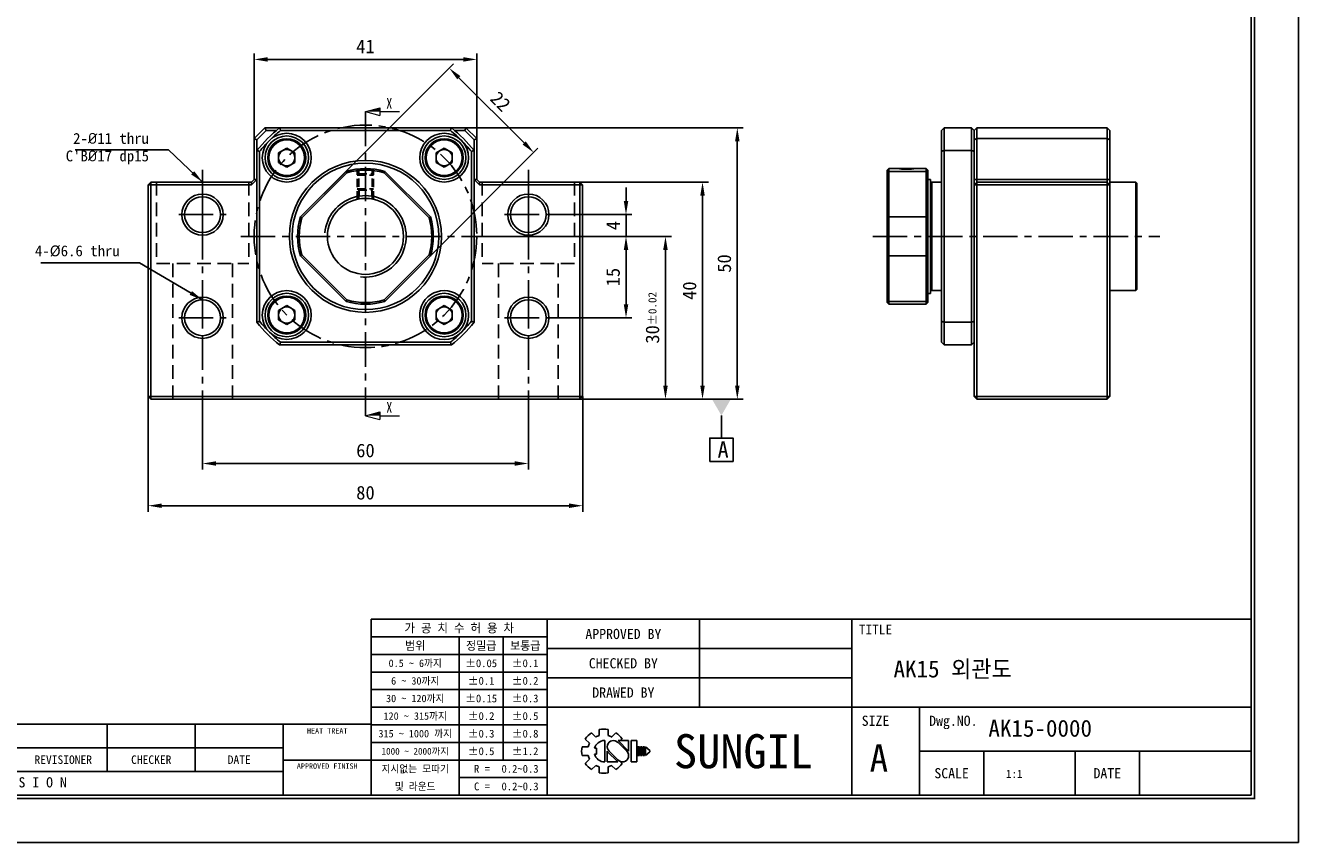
# Model space of a CAD drawing. Header units: millimetres. Extents: x 0 to 370, y 0 to 262.
# Tile 2 of 4: x 136 to 370, y 0 to 151. Entities that reach past the tile are written whole.
import ezdxf
from ezdxf.enums import TextEntityAlignment as Align

# ---------------------------------------------------------------- set-up
doc = ezdxf.new("R2010")
doc.units = ezdxf.units.MM
doc.linetypes.add('CENTER', pattern=[50.8, 31.75, -6.35, 6.35, -6.35])
doc.linetypes.add('DASHED', pattern=[0.75, 0.5, -0.25])
doc.layers.get('0').update_dxf_attribs({"linetype": 'CONTINUOUS'})
doc.layers.get('DEFPOINTS').update_dxf_attribs({"linetype": 'CONTINUOUS'})
for name, color, linetype in [('center', 1, 'CENTER'), ('hidden', 2, 'DASHED'), ('L1', 7, 'CONTINUOUS'), ('OUTLINE', 7, 'CONTINUOUS')]:
    doc.layers.add(name, color=color, linetype=linetype)
doc.dimstyles.get("Standard").update_dxf_attribs({"dimtxt": 2.5, "dimasz": 2.5, "dimexe": 1.1, "dimexo": 0, "dimgap": 1.1, "dimtad": 1, "dimdec": 3, "dimzin": 11, "dimdsep": 46, "dimtxsty": 'Standard', "dimcen": 0, "dimclrd": 5, "dimclre": 5, "dimclrt": 3, "dimadec": 0, "dimazin": 0, "dimtfac": 0.6, "dimtdec": 3, "dimtmove": 0, "dimatfit": 3, "dimfxl": 0, "dimtolj": 1, "dimtzin": 11, "dimarcsym": 0})

# ---------------------------------------------------------------- blocks, each defined once
blk = doc.blocks.new('표제란')
at = {"layer": 'L1', "color": 0}
for p, q in [((297, 0), (297, 210)), ((0, 0), (297, 0))]:
    blk.add_line(p, q, dxfattribs=at)
at = {"layer": 'L1'}
for p, q in [((290, 33), (160, 33)), ((160, 33), (160, 7)), ((186, 33), (186, 7)), ((208.5, 33), (208.5, 20)), ((231, 33), (231, 7)), ((186, 30.4), (160, 30.4)), ((173, 30.4), (173, 7)), ((179.5, 30.4), (179.5, 12.2)), ((231, 28.67), (186, 28.67)), ((186, 27.8), (160, 27.8)), ((186, 25.2), (160, 25.2)), ((186, 22.6), (160, 22.6)), ((231, 24.33), (186, 24.33)), ((186, 20), (160, 20)), ((290, 20), (186, 20)), ((241, 20), (241, 7)), ((160, 17.5), (62, 17.5)), ((121, 17.5), (121, 10.5)), ((134, 17.5), (134, 10.5)), ((147, 17.5), (147, 7)), ((186, 17.4), (160, 17.4)), ((191.63, 15.3), (192.25, 14.68)), ((192.55, 16.22), (193.17, 15.6)), ((193.7, 16.69), (193.7, 15.81)), ((194.5, 15.08), (194.5, 11.92)), ((195, 16.69), (195, 15.81)), ((195.52, 15.6), (196.14, 16.22)), ((198.02, 13.53), (196.47, 15.08)), ((196.47, 15.08), (198.02, 15.08)), ((196.84, 15.08), (197.06, 15.3)), ((198.02, 15.08), (198.02, 13.5)), ((198.39, 15.08), (198.39, 11.92)), ((198.39, 15.08), (199.26, 15.08)), ((199.26, 15.08), (199.26, 11.92)), ((147, 14), (62, 14)), ((186, 14.8), (160, 14.8)), ((191.15, 14.15), (192.03, 14.15)), ((191.15, 14.15), (192.03, 14.15)), ((192.98, 13.93), (193.28, 13.93)), ((193.28, 13.93), (193.28, 13.07)), ((194.86, 13.5), (194.86, 11.92)), ((194.86, 13.47), (196.42, 11.92)), ((195.14, 13.5), (196.47, 12.17)), ((197.74, 13.5), (196.41, 14.83)), ((199.41, 14.15), (199.41, 12.85)), ((199.41, 14.15), (199.62, 14.15)), ((199.62, 14.15), (199.62, 12.85)), ((199.78, 14.15), (199.78, 12.85)), ((199.78, 14.15), (199.99, 14.15)), ((199.99, 14.15), (199.99, 12.85)), ((200.14, 14.15), (200.14, 12.85)), ((200.14, 14.15), (200.36, 14.15)), ((200.36, 14.15), (200.36, 12.85)), ((200.51, 14.15), (200.51, 12.85)), ((200.51, 14.15), (201.16, 13.61)), ((201.16, 13.39), (200.51, 12.85)), ((201.16, 13.61), (201.16, 13.5)), ((201.16, 13.61), (201.16, 13.39)), ((201.16, 13.5), (201.16, 13.39)), ((290, 13.5), (241, 13.5)), ((250.5, 13.5), (250.5, 7)), ((264, 13.5), (264, 7)), ((273.5, 13.5), (273.5, 7)), ((147, 12.2), (160, 12.2)), ((186, 12.2), (160, 12.2)), ((191.15, 12.85), (192.03, 12.85)), ((191.63, 11.7), (192.25, 12.32)), ((192.55, 10.78), (193.17, 11.4)), ((192.98, 13.07), (193.28, 13.07)), ((194.86, 11.92), (196.42, 11.92)), ((195.52, 11.4), (196.14, 10.78)), ((196.79, 11.98), (197.06, 11.7)), ((198.39, 11.92), (199.26, 11.92)), ((199.41, 12.85), (199.62, 12.85)), ((199.78, 12.85), (199.99, 12.85)), ((200.14, 12.85), (200.36, 12.85)), ((147, 10.5), (62, 10.5)), ((186, 9.6), (173, 9.6)), ((193.7, 11.19), (193.7, 10.31)), ((195, 11.19), (195, 10.31))]:
    blk.add_line(p, q, dxfattribs=at)
at = {"layer": 'L1', "const_width": 0.25}
blk.add_lwpolyline([(290.5, 6.5), (290.5, 203.5), (10, 203.5), (10, 6.5)], close=True, dxfattribs=at)
at = {"layer": 'L1'}
blk.add_lwpolyline([(290, 7), (290, 203), (10.5, 203), (10.5, 7)], close=True, dxfattribs=at)
for centre, radius, start, end in [((194.35, 13.5), 3.26, 123.4943, 146.5057), ((194.5, 13.5), 1.58, 90, 164.0671), ((194.35, 13.5), 2.4, 105.6872, 119.3128), ((194.35, 13.5), 3.26, 78.4943, 101.5057), ((195.78, 14.16), 0.919, 43.2202, 225.8282), ((194.35, 13.5), 2.4, 60.6872, 74.3128), ((194.35, 13.5), 3.26, 33.4943, 56.5057), ((194.35, 13.5), 3.26, 168.4943, 191.5057), ((194.35, 13.5), 2.4, 150.6872, 164.3128), ((197.1, 12.84), 0.919, 223.2202, 45.8282), ((194.35, 13.5), 3.26, 213.4943, 236.5057), ((194.35, 13.5), 2.4, 195.6872, 209.3128), ((194.5, 13.5), 1.58, 195.9329, 270), ((194.35, 13.5), 2.4, 240.6872, 254.3128), ((194.35, 13.5), 2.4, 285.6872, 299.3128), ((194.35, 13.5), 3.26, 303.4943, 326.5057), ((194.35, 13.5), 3.26, 258.4943, 281.5057)]:
    blk.add_arc(centre, radius, start, end, dxfattribs=at)
for p in [(208.5, 28.67), (208.5, 24.33)]:
    blk.add_point(p, dxfattribs=at)
for s, height, p in [('가 공 치 수 허 용 차', 1.3, (173, 31.7)), ('TITLE', 1.444, (234.5, 31.5)), ('APPROVED BY', 1.5, (197.25, 30.83)), ('범위', 1.25, (166.5, 29.1)), ('정밀급', 1.25, (176.25, 29.1)), ('보통급', 1.25, (182.75, 29.1)), ('0.5 ~ 6까지', 1.1, (166.5, 26.5)), ('%%P0.05', 1.15, (176.25, 26.5)), ('%%P0.1', 1.15, (182.75, 26.5)), ('CHECKED BY', 1.5, (197.25, 26.5)), ('6 ~ 30까지', 1.1, (166.5, 23.9)), ('%%P0.1', 1.15, (176.25, 23.9)), ('%%P0.2', 1.15, (182.75, 23.9)), ('DRAWED BY', 1.5, (197.25, 22.17)), ('30 ~ 120까지', 1.1, (166.5, 21.3)), ('%%P0.15', 1.15, (176.25, 21.3)), ('%%P0.3', 1.15, (182.75, 21.3)), ('120 ~ 315까지', 1.1, (166.5, 18.7)), ('%%P0.2', 1.15, (176.25, 18.7)), ('%%P0.5', 1.15, (182.75, 18.7)), ('SIZE', 1.5, (234.5, 18)), ('Dwg.NO.', 1.5, (246, 18)), ('HEAT TREAT', 0.8, (153.5, 16.5)), ('315 ~ 1000 까지', 1.1, (166.5, 16.1)), ('%%P0.3', 1.15, (176.25, 16.1)), ('%%P0.8', 1.15, (182.75, 16.1)), ('SUNGIL', 5.032, (215, 13.5)), ('1000 ~ 2000까지', 0.99, (166.5, 13.49)), ('%%P0.5', 1.15, (176.25, 13.5)), ('%%P1.2', 1.15, (182.75, 13.5)), ('A', 4, (235, 12.5)), ('REVISIONER', 1.25, (114.5, 12.25)), ('CHECKER', 1.25, (127.5, 12.25)), ('DATE', 1.25, (140.5, 12.25)), ('APPROVED FINISH', 0.8, (153.5, 11.3)), ('지시없는 모따기', 1.1, (166.5, 10.9)), ('R = ', 1.15, (176.75, 10.9)), ('R E V I S I O N', 1.5, (107.38, 8.9)), ('SCALE', 1.5, (245.75, 10.25)), ('DATE', 1.5, (268.75, 10.25)), ('및 라운드', 1.1, (166.5, 8.3)), ('C = ', 1.15, (176.75, 8.3))]:
    blk.add_text(s, height=height, dxfattribs=at).set_placement(p, align=Align.MIDDLE_CENTER)
for tag, p in [('필렛', (179.25, 10.9)), ('모따기', (179.25, 8.3))]:
    blk.add_attdef(tag, text='', height=1.15, dxfattribs=at).set_placement(p, align=Align.MIDDLE_LEFT)
at = {"layer": 'OUTLINE', "ltscale": 0.5}
for tag, p, height in [('TITLE', (237.17, 24.41), 2.5), ('도번', (251.18, 15.64), 2.5), ('SCALE', (253.78, 9.55), 1.2), ('DATE', (277.02, 9.51), 1.2)]:
    blk.add_attdef(tag, p, '', height=height, dxfattribs=at)
blk = doc.blocks.new('*D2')
at = {"layer": 'DEFPOINTS', "color": 0, "ltscale": 0.2}
for p in [(229.37, 127.12), (190.6, 119.46), (206.16, 103.9)]:
    blk.add_point(p, dxfattribs=at)
at = {"layer": 'OUTLINE', "color": 5, "lineweight": -2, "ltscale": 0.2}
for p, q in [((190.6, 119.46), (214.59, 143.45)), ((215.58, 140.91), (227.6, 128.89)), ((206.16, 103.9), (230.15, 127.9))]:
    blk.add_line(p, q, dxfattribs=at)
at = {"layer": 'OUTLINE', "color": 5, "ltscale": 0.2}
for points in [[(215.88, 141.2), (215.29, 140.61), (213.82, 142.67)], [(227.9, 129.18), (227.31, 128.59), (229.37, 127.12)]]:
    blk.add_solid(points, dxfattribs=at)
at = {"layer": 'OUTLINE', "color": 3, "ltscale": 0.2, "insert": (223.26, 136.56), "char_height": 2.5, "attachment_point": 5, "rotation": 315}
blk.add_mtext('\\A1;22', dxfattribs=at)
blk = doc.blocks.new('*D3')
at = {"layer": 'DEFPOINTS', "color": 0, "ltscale": 0.2}
for p in [(177.88, 144.28), (177.88, 129.68), (218.88, 129.68)]:
    blk.add_point(p, dxfattribs=at)
at = {"layer": 'OUTLINE', "color": 5, "lineweight": -2, "ltscale": 0.2}
for p, q in [((177.88, 129.68), (177.88, 145.38)), ((218.88, 129.68), (218.88, 145.38)), ((216.38, 144.28), (180.38, 144.28))]:
    blk.add_line(p, q, dxfattribs=at)
at = {"layer": 'OUTLINE', "color": 5, "ltscale": 0.2}
for points in [[(180.38, 144.7), (180.38, 143.86), (177.88, 144.28)], [(216.38, 144.7), (216.38, 143.86), (218.88, 144.28)]]:
    blk.add_solid(points, dxfattribs=at)
at = {"layer": 'OUTLINE', "color": 3, "ltscale": 0.2, "insert": (198.38, 146.67), "char_height": 2.5, "attachment_point": 5}
blk.add_mtext('\\A1;41', dxfattribs=at)
blk = doc.blocks.new('*D4')
at = {"layer": 'DEFPOINTS', "color": 0, "ltscale": 0.2}
for p in [(168.38, 79.68), (228.38, 79.68), (228.38, 69.83)]:
    blk.add_point(p, dxfattribs=at)
at = {"layer": 'OUTLINE', "color": 5, "lineweight": -2, "ltscale": 0.2}
for p, q in [((168.38, 79.68), (168.38, 68.73)), ((228.38, 79.68), (228.38, 68.73)), ((170.88, 69.83), (225.88, 69.83))]:
    blk.add_line(p, q, dxfattribs=at)
at = {"layer": 'OUTLINE', "color": 5, "ltscale": 0.2}
for points in [[(170.88, 70.25), (170.88, 69.42), (168.38, 69.83)], [(225.88, 70.25), (225.88, 69.42), (228.38, 69.83)]]:
    blk.add_solid(points, dxfattribs=at)
at = {"layer": 'OUTLINE', "color": 3, "ltscale": 0.2, "insert": (198.38, 72.22), "char_height": 2.5, "attachment_point": 5}
blk.add_mtext('\\A1;60', dxfattribs=at)
blk = doc.blocks.new('*D5')
at = {"layer": 'DEFPOINTS', "color": 0, "ltscale": 0.2}
for p in [(158.38, 82.18), (238.38, 82.18), (238.38, 62.06)]:
    blk.add_point(p, dxfattribs=at)
at = {"layer": 'OUTLINE', "color": 5, "lineweight": -2, "ltscale": 0.2}
for p, q in [((158.38, 82.18), (158.38, 60.96)), ((238.38, 82.18), (238.38, 60.96)), ((160.88, 62.06), (235.88, 62.06))]:
    blk.add_line(p, q, dxfattribs=at)
at = {"layer": 'OUTLINE', "color": 5, "ltscale": 0.2}
for points in [[(160.88, 62.47), (160.88, 61.64), (158.38, 62.06)], [(235.88, 62.47), (235.88, 61.64), (238.38, 62.06)]]:
    blk.add_solid(points, dxfattribs=at)
at = {"layer": 'OUTLINE', "color": 3, "ltscale": 0.2, "insert": (198.38, 64.44), "char_height": 2.5, "attachment_point": 5}
blk.add_mtext('\\A1;80', dxfattribs=at)
blk = doc.blocks.new('*D6')
at = {"layer": 'DEFPOINTS', "color": 0, "ltscale": 0.2}
for p in [(221.36, 111.68), (232.18, 96.68), (246.36, 96.68)]:
    blk.add_point(p, dxfattribs=at)
at = {"layer": 'OUTLINE', "color": 5, "lineweight": -2, "ltscale": 0.2}
for p, q in [((221.36, 111.68), (247.46, 111.68)), ((246.36, 109.18), (246.36, 99.18)), ((232.18, 96.68), (247.46, 96.68))]:
    blk.add_line(p, q, dxfattribs=at)
at = {"layer": 'OUTLINE', "color": 5, "ltscale": 0.2}
for points in [[(245.95, 109.18), (246.78, 109.18), (246.36, 111.68)], [(245.95, 99.18), (246.78, 99.18), (246.36, 96.68)]]:
    blk.add_solid(points, dxfattribs=at)
at = {"layer": 'OUTLINE', "color": 3, "ltscale": 0.2, "insert": (243.98, 104.18), "char_height": 2.5, "attachment_point": 5, "rotation": 90}
blk.add_mtext('\\A1;15', dxfattribs=at)
blk = doc.blocks.new('*D7')
at = {"layer": 'DEFPOINTS', "color": 0, "ltscale": 0.2}
for p in [(232.75, 115.68), (246.36, 115.68), (221.36, 111.68)]:
    blk.add_point(p, dxfattribs=at)
at = {"layer": 'OUTLINE', "color": 5, "lineweight": -2, "ltscale": 0.2}
for p, q in [((246.36, 118.18), (246.36, 120.68)), ((232.75, 115.68), (247.46, 115.68)), ((246.36, 111.68), (246.36, 115.68)), ((221.36, 111.68), (247.46, 111.68)), ((246.36, 109.18), (246.36, 106.68))]:
    blk.add_line(p, q, dxfattribs=at)
at = {"layer": 'OUTLINE', "color": 5, "ltscale": 0.2}
for points in [[(245.95, 118.18), (246.78, 118.18), (246.36, 115.68)], [(245.95, 109.18), (246.78, 109.18), (246.36, 111.68)]]:
    blk.add_solid(points, dxfattribs=at)
at = {"layer": 'OUTLINE', "color": 3, "ltscale": 0.2, "insert": (243.98, 113.68), "char_height": 2.5, "attachment_point": 5, "rotation": 90}
blk.add_mtext('\\A1;4', dxfattribs=at)
blk = doc.blocks.new('*D8')
at = {"layer": 'DEFPOINTS', "color": 0, "ltscale": 0.2}
for p in [(222.02, 111.68), (237.88, 81.68), (253.63, 81.68)]:
    blk.add_point(p, dxfattribs=at)
at = {"layer": 'OUTLINE', "color": 5, "lineweight": -2, "ltscale": 0.2}
for p, q in [((222.02, 111.68), (254.73, 111.68)), ((253.63, 109.18), (253.63, 84.18)), ((237.88, 81.68), (254.73, 81.68))]:
    blk.add_line(p, q, dxfattribs=at)
at = {"layer": 'OUTLINE', "color": 5, "ltscale": 0.2}
for points in [[(253.21, 109.18), (254.04, 109.18), (253.63, 111.68)], [(253.21, 84.18), (254.04, 84.18), (253.63, 81.68)]]:
    blk.add_solid(points, dxfattribs=at)
at = {"layer": 'OUTLINE', "color": 3, "ltscale": 0.2, "insert": (251.24, 96.68), "char_height": 2.5, "attachment_point": 5, "rotation": 90}
blk.add_mtext('\\A1;30{\\H1.500000;±0.02}', dxfattribs=at)
blk = doc.blocks.new('*D9')
at = {"layer": 'DEFPOINTS', "color": 0, "ltscale": 0.2}
for p in [(237.88, 121.68), (260.45, 121.68), (237.88, 81.68)]:
    blk.add_point(p, dxfattribs=at)
at = {"layer": 'OUTLINE', "color": 5, "lineweight": -2, "ltscale": 0.2}
for p, q in [((237.88, 121.68), (261.55, 121.68)), ((260.45, 84.18), (260.45, 119.18)), ((237.88, 81.68), (261.55, 81.68))]:
    blk.add_line(p, q, dxfattribs=at)
at = {"layer": 'OUTLINE', "color": 5, "ltscale": 0.2}
for points in [[(260.04, 119.18), (260.87, 119.18), (260.45, 121.68)], [(260.04, 84.18), (260.87, 84.18), (260.45, 81.68)]]:
    blk.add_solid(points, dxfattribs=at)
at = {"layer": 'OUTLINE', "color": 3, "ltscale": 0.2, "insert": (258.07, 101.68), "char_height": 2.5, "attachment_point": 5, "rotation": 90}
blk.add_mtext('\\A1;40', dxfattribs=at)
blk = doc.blocks.new('*D10')
at = {"layer": 'DEFPOINTS', "color": 0, "ltscale": 0.2}
for p in [(216.88, 131.68), (266.86, 131.68), (237.88, 81.68)]:
    blk.add_point(p, dxfattribs=at)
at = {"layer": 'OUTLINE', "color": 5, "lineweight": -2, "ltscale": 0.2}
for p, q in [((216.88, 131.68), (267.96, 131.68)), ((266.86, 84.18), (266.86, 129.18)), ((237.88, 81.68), (267.96, 81.68))]:
    blk.add_line(p, q, dxfattribs=at)
at = {"layer": 'OUTLINE', "color": 5, "ltscale": 0.2}
for points in [[(266.44, 129.18), (267.27, 129.18), (266.86, 131.68)], [(266.44, 84.18), (267.27, 84.18), (266.86, 81.68)]]:
    blk.add_solid(points, dxfattribs=at)
at = {"layer": 'OUTLINE', "color": 3, "ltscale": 0.2, "insert": (264.47, 106.68), "char_height": 2.5, "attachment_point": 5, "rotation": 90}
blk.add_mtext('\\A1;50', dxfattribs=at)
blk = doc.blocks.new('_DatumFilled')
at = {"color": 0, "linetype": 'ByBlock'}
blk.add_solid([(0, 0.577), (-1, 0), (0, -0.577)], dxfattribs=at)

msp = doc.modelspace()

# ---------------------------------------------------------------- linework, layer by layer
at = {"layer": 'center', "ltscale": 0.2}
for p, q in [((198.3786, 134.6603), (198.3786, 78.635)), ((168.3786, 123.9205), (168.3786, 79.6783)), ((228.3786, 123.9205), (228.3786, 79.6783)), ((168.3786, 120.0513), (168.3786, 111.3113)), ((228.3786, 120.0513), (228.3786, 111.3113)), ((164.0086, 115.6813), (172.7486, 115.6813)), ((224.0086, 115.6813), (232.7486, 115.6813)), ((175.3995, 111.6813), (221.3577, 111.6813)), ((291.8158, 111.6813), (344.6596, 111.6813)), ((168.3786, 101.0513), (168.3786, 92.3113)), ((228.3786, 101.0513), (228.3786, 92.3113)), ((164.0086, 96.6813), (172.7486, 96.6813)), ((224.0086, 96.6813), (232.7486, 96.6813))]:
    msp.add_line(p, q, dxfattribs=at)
msp.add_circle((198.3786, 111.6813), 20.5, dxfattribs=at)
at = {"layer": 'hidden', "color": 5, "ltscale": 3}
for p, q in [((196.8786, 118.5187), (196.8786, 124.0909)), ((199.8786, 118.5187), (199.8786, 124.0909))]:
    msp.add_line(p, q, dxfattribs=at)
at = {"layer": 'hidden', "ltscale": 3}
for p, q in [((196.8786, 122.9313), (197.1286, 123.1813)), ((196.8786, 122.9313), (199.8786, 122.9313)), ((197.1286, 118.5688), (197.1286, 124.1186)), ((197.1286, 123.1813), (199.6286, 123.1813)), ((199.6286, 118.5688), (199.6286, 124.1186)), ((199.8786, 122.9313), (199.6286, 123.1813)), ((196.8786, 120.4313), (197.1286, 120.1813)), ((196.8786, 120.4313), (199.8786, 120.4313)), ((197.1286, 120.1813), (199.6286, 120.1813)), ((197.2286, 119.0926), (197.2286, 120.1813)), ((199.5286, 119.0926), (199.5286, 120.1813)), ((199.8786, 120.4313), (199.6286, 120.1813))]:
    msp.add_line(p, q, dxfattribs=at)
at = {"layer": 'hidden', "ltscale": 5}
for p, q in [((159.8786, 121.6813), (159.8786, 106.6813)), ((176.8786, 121.6813), (176.8786, 106.6813)), ((219.8786, 121.6813), (219.8786, 106.6813)), ((236.8786, 121.6813), (236.8786, 106.6813)), ((159.8786, 106.6813), (176.8786, 106.6813)), ((162.8786, 106.6813), (162.8786, 81.6813)), ((173.8786, 106.6813), (173.8786, 81.6813)), ((236.8786, 106.6813), (219.8786, 106.6813)), ((222.8786, 106.6813), (222.8786, 81.6813)), ((233.8786, 106.6813), (233.8786, 81.6813))]:
    msp.add_line(p, q, dxfattribs=at)
at = {"layer": 'OUTLINE', "lineweight": 9}
for p, q in [((198.3786, 134.6603), (201.0186, 135.3677)), ((198.3786, 134.6603), (201.0186, 133.953)), ((201.0186, 135.3677), (201.0186, 133.953)), ((201.0186, 134.6603), (204.675, 134.6603)), ((198.3786, 78.635), (201.0186, 79.3424)), ((198.3786, 78.635), (201.0186, 77.9276)), ((201.0186, 79.3424), (201.0186, 77.9276)), ((201.0186, 78.635), (204.675, 78.635))]:
    msp.add_line(p, q, dxfattribs=at)
at = {"layer": 'OUTLINE'}
for p, q in [((177.8786, 129.6813), (179.8786, 131.6813)), ((180.0857, 131.1813), (179.8786, 131.6813)), ((179.8786, 131.6813), (182.5593, 131.6813)), ((182.5593, 131.6813), (214.1979, 131.6813)), ((214.1979, 131.6813), (216.8786, 131.6813)), ((216.6715, 131.1813), (216.8786, 131.6813)), ((216.8786, 131.6813), (218.8786, 129.6813)), ((304.9587, 131.6813), (304.9587, 127.5006)), ((304.9587, 131.6813), (309.9587, 131.6813)), ((309.9587, 127.5006), (309.9587, 131.6813)), ((310.4587, 131.1813), (310.9587, 131.6813)), ((310.9587, 131.6813), (310.9587, 129.6813)), ((310.9587, 131.6813), (334.9587, 131.6813)), ((334.9587, 129.6813), (334.9587, 131.6813)), ((334.9587, 131.6813), (335.4587, 131.1813)), ((178.3786, 129.4742), (177.8786, 129.6813)), ((177.8786, 122.1813), (177.8786, 129.6813)), ((180.0857, 131.1813), (178.3786, 129.4742)), ((178.3786, 129.4742), (178.3786, 127.5006)), ((181.9469, 131.1813), (180.0857, 131.1813)), ((214.0231, 131.1813), (182.7341, 131.1813)), ((216.6715, 131.1813), (214.8103, 131.1813)), ((218.3786, 129.4742), (216.6715, 131.1813)), ((218.8786, 129.6813), (218.3786, 129.4742)), ((218.3786, 127.5006), (218.3786, 129.4742)), ((218.8786, 129.6813), (218.8786, 122.1813)), ((304.4587, 129.3589), (304.4587, 131.1813)), ((304.4587, 127.3258), (304.4587, 129.3589)), ((310.4587, 129.4742), (310.4587, 131.1813)), ((310.9587, 129.6813), (310.4587, 129.4742)), ((310.4587, 122.1813), (310.4587, 129.4742)), ((334.9587, 129.6813), (310.9587, 129.6813)), ((310.9587, 129.6813), (310.9587, 122.1813)), ((334.9587, 122.1813), (334.9587, 129.6813)), ((334.9587, 129.6813), (335.4587, 129.4742)), ((335.4587, 131.1813), (335.4587, 129.4742)), ((335.4587, 129.4742), (335.4587, 122.1813)), ((178.3786, 95.862), (178.3786, 127.5006)), ((178.8786, 127.3258), (178.8786, 96.0368)), ((182.3829, 127.043), (183.8829, 127.909)), ((182.3829, 125.3109), (182.3829, 127.043)), ((183.8829, 127.909), (185.3829, 127.043)), ((185.3829, 127.043), (185.3829, 125.3109)), ((211.3743, 127.043), (212.8743, 127.909)), ((211.3743, 125.3109), (211.3743, 127.043)), ((212.8743, 127.909), (214.3743, 127.043)), ((214.3743, 127.043), (214.3743, 125.3109)), ((217.8786, 96.0368), (217.8786, 127.3258)), ((218.3786, 127.5006), (218.3786, 95.862)), ((304.4587, 96.0368), (304.4587, 127.3258)), ((304.9587, 127.5006), (304.9587, 95.862)), ((309.9587, 127.5006), (304.9587, 127.5006)), ((309.9587, 95.862), (309.9587, 127.5006)), ((183.8829, 124.4449), (182.3829, 125.3109)), ((185.3829, 125.3109), (183.8829, 124.4449)), ((212.8743, 124.4449), (211.3743, 125.3109)), ((214.3743, 125.3109), (212.8743, 124.4449)), ((177.3786, 121.6813), (177.8786, 122.1813)), ((178.3786, 122.1813), (177.8786, 122.1813)), ((177.8786, 121.6813), (178.3786, 122.1813)), ((186.4022, 115.2612), (194.7987, 123.6577)), ((194.9569, 123.3916), (186.6683, 115.103)), ((210.0889, 115.103), (201.8004, 123.3916)), ((201.9586, 123.6577), (210.355, 115.2612)), ((218.3786, 122.1813), (218.8786, 121.6813)), ((218.8786, 122.1813), (218.3786, 122.1813)), ((218.8786, 122.1813), (219.3786, 121.6813)), ((294.7587, 124.1813), (294.4587, 123.8813)), ((294.4587, 123.3916), (294.4587, 123.8813)), ((294.4587, 115.103), (294.4587, 123.3916)), ((296.3087, 124.1813), (294.7587, 124.1813)), ((294.7587, 124.1813), (294.7587, 123.6577)), ((294.7587, 123.6577), (294.7587, 115.2612)), ((301.6587, 123.6577), (294.7587, 123.6577)), ((296.3487, 124.1813), (299.5687, 124.1813)), ((301.6587, 124.1813), (299.5879, 124.1813)), ((301.9587, 123.8813), (301.6587, 124.1813)), ((301.6587, 123.6577), (301.6587, 124.1813)), ((301.6587, 115.2612), (301.6587, 123.6577)), ((301.9587, 123.8813), (301.9587, 123.3916)), ((301.9587, 123.3916), (301.9587, 115.103)), ((302.4587, 122.1813), (301.9587, 122.1813)), ((302.4587, 101.1813), (302.4587, 122.1813)), ((310.9587, 122.1813), (310.4587, 122.1813)), ((310.4587, 122.1813), (310.4587, 121.6813)), ((310.9587, 122.1813), (334.9587, 122.1813)), ((310.9587, 122.1813), (310.9587, 121.6813)), ((334.9587, 122.1813), (334.9587, 121.6813)), ((334.9587, 122.1813), (335.4587, 122.1813)), ((335.4587, 121.6813), (335.4587, 122.1813)), ((158.3786, 121.1813), (158.8786, 121.6813)), ((158.3786, 121.1813), (158.8786, 121.1813)), ((158.3786, 82.1813), (158.3786, 121.1813)), ((158.8786, 121.6813), (158.8786, 121.1813)), ((158.8786, 121.6813), (177.3786, 121.6813)), ((177.3786, 121.1813), (158.8786, 121.1813)), ((158.8786, 121.1813), (158.8786, 82.1813)), ((177.3786, 121.1813), (177.8786, 121.6813)), ((177.3786, 121.6813), (177.3786, 121.1813)), ((218.8786, 121.6813), (219.3786, 121.1813)), ((219.3786, 121.1813), (219.3786, 121.6813)), ((219.3786, 121.6813), (237.8786, 121.6813)), ((237.8786, 121.1813), (219.3786, 121.1813)), ((237.8786, 121.1813), (237.8786, 121.6813)), ((237.8786, 121.6813), (238.3786, 121.1813)), ((237.8786, 82.1813), (237.8786, 121.1813)), ((237.8786, 121.1813), (238.3786, 121.1813)), ((238.3786, 121.1813), (238.3786, 82.1813)), ((302.6587, 121.6813), (302.4587, 121.4813)), ((304.4587, 121.6813), (302.6587, 121.6813)), ((302.6587, 121.6813), (302.6587, 111.6813)), ((310.4587, 121.1813), (310.9587, 121.6813)), ((310.4587, 121.6813), (310.4587, 121.1813)), ((310.4587, 82.1813), (310.4587, 121.1813)), ((310.4587, 121.1813), (310.9587, 121.1813)), ((310.9587, 121.6813), (334.9587, 121.6813)), ((310.9587, 121.6813), (310.9587, 121.1813)), ((310.9587, 121.1813), (310.9587, 82.1813)), ((334.9587, 121.1813), (310.9587, 121.1813)), ((334.9587, 121.6813), (334.9587, 121.1813)), ((334.9587, 121.6813), (335.4587, 121.1813)), ((334.9587, 82.1813), (334.9587, 121.1813)), ((334.9587, 121.1813), (335.4587, 121.1813)), ((340.2587, 121.6813), (335.4587, 121.6813)), ((335.4587, 121.1813), (335.4587, 121.6813)), ((335.4587, 121.1813), (335.4587, 82.1813)), ((340.4587, 121.4813), (340.2587, 121.6813)), ((340.2587, 111.6813), (340.2587, 121.6813)), ((340.4587, 121.4813), (340.4587, 111.6813)), ((294.4587, 108.2595), (294.4587, 115.103)), ((294.7587, 115.2612), (294.7587, 108.1013)), ((294.7587, 115.2612), (301.6587, 115.2612)), ((301.6587, 108.1013), (301.6587, 115.2612)), ((301.9587, 115.103), (301.9587, 108.2595)), ((302.6587, 111.6813), (302.6587, 101.6813)), ((340.2587, 101.6813), (340.2587, 111.6813)), ((340.4587, 111.6813), (340.4587, 101.8813)), ((194.7987, 99.7049), (186.4022, 108.1013)), ((186.6683, 108.2595), (194.9569, 99.971)), ((201.8004, 99.971), (210.0889, 108.2595)), ((210.355, 108.1013), (201.9586, 99.7049)), ((294.4587, 99.971), (294.4587, 108.2595)), ((301.6587, 108.1013), (294.7587, 108.1013)), ((294.7587, 108.1013), (294.7587, 99.7049)), ((301.6587, 99.7049), (301.6587, 108.1013)), ((301.9587, 108.2595), (301.9587, 99.971)), ((301.9587, 101.1813), (302.4587, 101.1813)), ((302.4587, 101.8813), (302.6587, 101.6813)), ((302.6587, 101.6813), (304.4587, 101.6813)), ((335.4587, 101.6813), (340.2587, 101.6813)), ((340.2587, 101.6813), (340.4587, 101.8813)), ((182.3829, 98.0516), (183.8829, 98.9176)), ((183.8829, 98.9176), (185.3829, 98.0516)), ((211.3743, 98.0516), (212.8743, 98.9176)), ((212.8743, 98.9176), (214.3743, 98.0516)), ((294.4587, 99.4813), (294.4587, 99.971)), ((294.4587, 99.4813), (294.7587, 99.1813)), ((294.7587, 99.7049), (301.6587, 99.7049)), ((294.7587, 99.7049), (294.7587, 99.1813)), ((294.7587, 99.1813), (301.6587, 99.1813)), ((301.6587, 99.1813), (301.6587, 99.7049)), ((301.6587, 99.1813), (301.9587, 99.4813)), ((301.9587, 99.971), (301.9587, 99.4813)), ((182.3829, 96.3196), (182.3829, 98.0516)), ((183.8829, 95.4535), (182.3829, 96.3196)), ((185.3829, 96.3196), (183.8829, 95.4535)), ((185.3829, 98.0516), (185.3829, 96.3196)), ((211.3743, 96.3196), (211.3743, 98.0516)), ((212.8743, 95.4535), (211.3743, 96.3196)), ((214.3743, 96.3196), (212.8743, 95.4535)), ((214.3743, 98.0516), (214.3743, 96.3196)), ((304.4587, 94.0036), (304.4587, 96.0368)), ((304.4587, 92.1813), (304.4587, 94.0036)), ((304.9587, 95.862), (309.9587, 95.862)), ((304.9587, 95.862), (304.9587, 91.6813)), ((309.9587, 91.6813), (309.9587, 95.862)), ((214.1979, 91.6813), (182.5593, 91.6813)), ((182.7341, 92.1813), (214.0231, 92.1813)), ((309.9587, 91.6813), (304.9587, 91.6813)), ((158.3786, 82.1813), (158.8786, 82.1813)), ((158.8786, 81.6813), (158.3786, 82.1813)), ((158.8786, 81.6813), (158.8786, 82.1813)), ((158.8786, 82.1813), (237.8786, 82.1813)), ((238.3786, 82.1813), (237.8786, 81.6813)), ((237.8786, 81.6813), (237.8786, 82.1813)), ((237.8786, 82.1813), (238.3786, 82.1813)), ((310.9587, 81.6813), (310.4587, 82.1813)), ((310.4587, 82.1813), (310.9587, 82.1813)), ((310.9587, 82.1813), (334.9587, 82.1813)), ((310.9587, 82.1813), (310.9587, 81.6813)), ((334.9587, 82.1813), (335.4587, 82.1813)), ((334.9587, 82.1813), (334.9587, 81.6813)), ((335.4587, 82.1813), (334.9587, 81.6813)), ((237.8786, 81.6813), (158.8786, 81.6813)), ((334.9587, 81.6813), (310.9587, 81.6813))]:
    msp.add_line(p, q, dxfattribs=at)
at = {"layer": 'OUTLINE', "color": 5, "ltscale": 0.5}
msp.add_lwpolyline([(263.9277, 78.6813), (263.9277, 74.5236)], dxfattribs=at)
msp.add_lwpolyline([(261.7677, 70.2036), (266.0877, 70.2036), (266.0877, 74.5236), (261.7677, 74.5236)], close=True, dxfattribs=at)
at = {"layer": 'OUTLINE'}
for centre, radius in [((183.8829, 126.177), 4), ((183.8829, 126.177), 3.5), ((183.8829, 126.177), 3.3), ((212.8743, 126.177), 4), ((212.8743, 126.177), 3.5), ((212.8743, 126.177), 3.3), ((198.3786, 111.6813), 14), ((198.3786, 111.6813), 13.5), ((168.3786, 115.6813), 3.8), ((168.3786, 115.6813), 3.3), ((198.3786, 111.6813), 7), ((228.3786, 115.6813), 3.8), ((228.3786, 115.6813), 3.3), ((183.8829, 97.1856), 4.5), ((183.8829, 97.1856), 4), ((212.8743, 97.1856), 4), ((168.3786, 96.6813), 3.8), ((168.3786, 96.6813), 3.3), ((183.8829, 97.1856), 3.5), ((183.8829, 97.1856), 3.3), ((212.8743, 97.1856), 3.5), ((212.8743, 97.1856), 3.3), ((228.3786, 96.6813), 3.8), ((228.3786, 96.6813), 3.3)]:
    msp.add_circle(centre, radius, dxfattribs=at)
for centre, radius, start, end in [((198.3786, 111.6813), 25.5, 128.342749, 141.657251), ((198.3786, 111.6813), 25.5, 38.342749, 51.657251), ((198.3786, 111.6813), 25, 135, 141.260575), ((183.8829, 126.177), 4.5, 135, 225), ((198.3786, 111.6813), 25, 128.739425, 135), ((183.8829, 126.177), 4.5, 225, 135), ((212.8743, 126.177), 4.5, 45, 315), ((198.3786, 111.6813), 25, 45, 51.260575), ((198.3786, 111.6813), 25, 38.739425, 45), ((212.8743, 126.177), 4.5, 315, 45), ((183.8829, 126.177), 1.5, 120, 180), ((183.8829, 126.177), 1.5, 60, 120), ((183.8829, 126.177), 1.5, 0, 60), ((212.8743, 126.177), 1.5, 120, 180), ((212.8743, 126.177), 1.5, 60, 120), ((212.8743, 126.177), 1.5, 0, 60), ((183.8829, 126.177), 1.5, 180, 240), ((183.8829, 126.177), 1.5, 240, 300), ((183.8829, 126.177), 1.5, 300, 0), ((212.8743, 126.177), 1.5, 180, 240), ((212.8743, 126.177), 1.5, 240, 300), ((212.8743, 126.177), 1.5, 300, 0), ((198.3786, 111.6813), 12.5, 73.357637, 106.642363), ((198.3786, 111.6813), 12.2, 73.711569, 106.288431), ((198.3786, 111.6813), 12.5, 163.357637, 196.642363), ((198.3786, 111.6813), 12.2, 163.711569, 196.288431), ((198.3786, 111.6813), 12.2, 343.711569, 16.288431), ((198.3786, 111.6813), 12.5, 343.357637, 16.642363), ((212.8743, 97.1856), 4.5, 315, 225), ((183.8829, 97.1856), 1.5, 120, 180), ((183.8829, 97.1856), 1.5, 60, 120), ((183.8829, 97.1856), 1.5, 0, 60), ((198.3786, 111.6813), 12.5, 253.357637, 286.642363), ((198.3786, 111.6813), 12.2, 253.711569, 286.288431), ((212.8743, 97.1856), 1.5, 120, 180), ((212.8743, 97.1856), 1.5, 60, 120), ((212.8743, 97.1856), 1.5, 0, 60), ((183.8829, 97.1856), 1.5, 180, 240), ((183.8829, 97.1856), 1.5, 300, 0), ((212.8743, 97.1856), 1.5, 180, 240), ((212.8743, 97.1856), 1.5, 300, 0), ((198.3786, 111.6813), 25.5, 218.342749, 231.657251), ((198.3786, 111.6813), 25, 218.739425, 225), ((198.3786, 111.6813), 25, 225, 231.260575), ((183.8829, 97.1856), 1.5, 240, 300), ((212.8743, 97.1856), 4.5, 225, 315), ((212.8743, 97.1856), 1.5, 240, 300), ((198.3786, 111.6813), 25, 308.739425, 315), ((198.3786, 111.6813), 25.5, 308.342749, 321.657251), ((198.3786, 111.6813), 25, 315, 321.260575)]:
    msp.add_arc(centre, radius, start, end, dxfattribs=at)
at = {"layer": 'OUTLINE', "color": 5}
msp.add_arc((198.3786, 111.6813), 7.5, 262.916726, 175.06392, dxfattribs=at)
at = {"layer": 'OUTLINE'}
for points in [[(182.5593, 131.6813), (182.6173, 131.5145), (182.6756, 131.3479), (182.7341, 131.1813)], [(214.1979, 131.6813), (214.1399, 131.5145), (214.0817, 131.3479), (214.0231, 131.1813)], [(304.9587, 131.6813), (304.792, 131.5145), (304.6253, 131.3479), (304.4587, 131.1813)], [(309.9587, 131.6813), (310.1254, 131.5145), (310.2921, 131.3479), (310.4587, 131.1813)], [(178.3786, 127.5006), (178.5453, 127.4426), (178.712, 127.3843), (178.8786, 127.3258)], [(218.3786, 127.5006), (218.2119, 127.4426), (218.0452, 127.3843), (217.8786, 127.3258)], [(304.9587, 127.5006), (304.792, 127.4426), (304.6253, 127.3843), (304.4587, 127.3258)], [(309.9587, 127.5006), (310.1254, 127.4426), (310.2921, 127.3843), (310.4587, 127.3258)], [(194.7987, 123.6577), (194.8515, 123.5691), (194.9042, 123.4804), (194.9569, 123.3916)], [(201.9586, 123.6577), (201.9057, 123.5691), (201.853, 123.4804), (201.8004, 123.3916)], [(294.7587, 123.6577), (294.6587, 123.5691), (294.5587, 123.4804), (294.4587, 123.3916)], [(301.6587, 123.6577), (301.7587, 123.5691), (301.8587, 123.4804), (301.9587, 123.3916)], [(186.4022, 115.2612), (186.4908, 115.2084), (186.5795, 115.1556), (186.6683, 115.103)], [(210.355, 115.2612), (210.2664, 115.2084), (210.1777, 115.1556), (210.0889, 115.103)], [(294.7587, 115.2612), (294.6587, 115.2084), (294.5587, 115.1556), (294.4587, 115.103)], [(301.6587, 115.2612), (301.7587, 115.2084), (301.8587, 115.1556), (301.9587, 115.103)], [(186.6683, 108.2595), (186.5795, 108.2069), (186.4908, 108.1542), (186.4022, 108.1013)], [(210.355, 108.1013), (210.2664, 108.1542), (210.1777, 108.2069), (210.0889, 108.2595)], [(294.7587, 108.1013), (294.6587, 108.1542), (294.5587, 108.2069), (294.4587, 108.2595)], [(301.6587, 108.1013), (301.7587, 108.1542), (301.8587, 108.2069), (301.9587, 108.2595)], [(194.7987, 99.7049), (194.8515, 99.7935), (194.9042, 99.8822), (194.9569, 99.971)], [(201.9586, 99.7049), (201.9057, 99.7935), (201.853, 99.8822), (201.8004, 99.971)], [(294.7587, 99.7049), (294.6587, 99.7935), (294.5587, 99.8822), (294.4587, 99.971)], [(301.6587, 99.7049), (301.7587, 99.7935), (301.8587, 99.8822), (301.9587, 99.971)], [(178.3786, 95.862), (178.5453, 95.9199), (178.712, 95.9782), (178.8786, 96.0368)], [(218.3786, 95.862), (218.2119, 95.9199), (218.0452, 95.9782), (217.8786, 96.0368)], [(304.9587, 95.862), (304.792, 95.9199), (304.6253, 95.9782), (304.4587, 96.0368)], [(309.9587, 95.862), (310.1254, 95.9199), (310.2921, 95.9782), (310.4587, 96.0368)], [(182.7341, 92.1813), (182.6756, 92.0147), (182.6173, 91.848), (182.5593, 91.6813)], [(214.1979, 91.6813), (214.1399, 91.848), (214.0817, 92.0147), (214.0231, 92.1813)], [(304.9587, 91.6813), (304.792, 91.848), (304.6253, 92.0147), (304.4587, 92.1813)], [(310.4587, 92.1813), (310.2921, 92.0147), (310.1254, 91.848), (309.9587, 91.6813)]]:
    msp.add_open_spline(points, degree=3, dxfattribs=at)
for points, knots in [([(296.4939, 124.1582), (296.4405, 124.1647), (296.338, 124.1772), (296.2864, 124.1842), (296.341, 124.1771), (296.3673, 124.1737)], [0, 0, 0, 0, 0.36038687, 0.69176767, 1, 1, 1, 1]), ([(299.4235, 124.1582), (299.3639, 124.1491), (299.2872, 124.1378), (299.0958, 124.113), (298.9849, 124.0999), (298.7327, 124.0756), (298.5892, 124.0643), (298.2866, 124.0486), (298.1236, 124.044), (297.8016, 124.0439), (297.6383, 124.0483), (297.3346, 124.0638), (297.191, 124.075), (296.809, 124.1117), (296.6134, 124.14), (296.4939, 124.1582)], [0, 0, 0, 0, 0.125, 0.125, 0.25, 0.25, 0.375, 0.375, 0.5, 0.5, 0.625, 0.625, 0.75, 0.75, 1, 1, 1, 1]), ([(299.5879, 124.1785), (299.5894, 124.1787), (299.5928, 124.179), (299.4826, 124.1654), (299.4235, 124.1582)], [0, 0, 0, 0, 0.463030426, 1, 1, 1, 1])]:
    msp.add_open_spline(points, degree=3, knots=knots, dxfattribs=at)
at = {"layer": 'OUTLINE', "lineweight": 9}
for points in [[(198.3786, 134.6603), (201.0186, 135.3677), (201.0186, 134.6603)], [(198.3786, 78.635), (201.0186, 79.3424), (201.0186, 78.635)]]:
    msp.add_solid(points, dxfattribs=at)

# ---------------------------------------------------------------- block references
at = {"layer": 'OUTLINE'}
ref = msp.add_blockref('표제란', (0, 0), dxfattribs=dict(at, xscale=1.2464990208, yscale=1.2464990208, zscale=1.2464990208))
ref.add_attrib('SCALE', '1:1', (316.3379, 11.9072), dxfattribs={"ltscale": 0.5, "height": 1.4958})
ref.add_attrib('도번', 'AK15-0000', (313.0971, 19.4983), dxfattribs={"ltscale": 0.5, "height": 3.11625})
ref.add_attrib('TITLE', 'AK15 외관도', (295.6268, 30.4219), dxfattribs={"ltscale": 0.5, "height": 3.11625})
ref.add_attrib('필렛', '0.2~0.3', dxfattribs={"layer": 'L1', "height": 1.43347}).set_placement((223.4349, 13.5868), align=Align.MIDDLE_LEFT)
ref.add_attrib('모따기', '0.2~0.3', dxfattribs={"layer": 'L1', "height": 1.43347}).set_placement((223.4349, 10.3459), align=Align.MIDDLE_LEFT)
at = {"layer": 'OUTLINE', "color": 5, "ltscale": 0.5, "xscale": 3, "yscale": 3, "zscale": 3, "rotation": 90}
msp.add_blockref('_DatumFilled', (263.9277, 81.6813), dxfattribs=at)

# ---------------------------------------------------------------- texts
at = {"lineweight": 9, "width": 0.8}
for p in [(202.2231, 135.1992), (202.2231, 79.1739)]:
    msp.add_text('X', height=1.98, dxfattribs=at).set_placement(p)
at = {"layer": 'OUTLINE', "color": 3, "ltscale": 0.2, "char_height": 2, "attachment_point": 9}
for s, insert in [('\\A1;2-{\\fISOCPEUR|b0|i0|c0|p34;%%C}11 thru', (158.5172, 128.6956)), ("\\A1;C'B{\\fISOCPEUR|b0|i0|c0|p34;%%C}17 dp15", (158.5172, 124.9249)), ('\\A1;4-%%c6.6 thru', (153.1383, 107.9224))]:
    msp.add_mtext(s, dxfattribs=dict(at, insert=insert))
at = {"layer": 'OUTLINE', "color": 3, "ltscale": 0.5, "insert": (265.2642, 70.9167), "char_height": 3, "attachment_point": 9}
msp.add_mtext('\\A1;A', dxfattribs=at)

# ---------------------------------------------------------------- dimensions: what is measured, and where the dimension line sits
at = {"layer": 'OUTLINE', "ltscale": 0.2}
for base, p1, p2, picture, middle in [((177.8786, 144.2803), (218.8786, 129.6813), (177.8786, 129.6813), '*D3', (198.3786, 146.6652)), ((238.3786, 62.0565), (158.3786, 82.1813), (238.3786, 82.1813), '*D5', (198.3786, 64.4382)), ((228.3786, 69.8334), (168.3786, 79.6783), (228.3786, 79.6783), '*D4', (198.3786, 72.2151))]:
    dim = msp.add_linear_dim(base=base, p1=p1, p2=p2, dimstyle='Standard', dxfattribs=at)
    dim.commit()
    dim.dimension.update_dxf_attribs({"geometry": picture, "text_midpoint": middle})
dim = msp.add_aligned_dim(p1=(190.6004, 119.4594), p2=(206.1568, 103.9031), distance=32.8309, dimstyle='Standard', dxfattribs=at)
dim.commit()
dim.dimension.update_dxf_attribs({"geometry": '*D2', "text_midpoint": (223.2576, 136.5603)})
for base, p1, p2, picture, middle in [((266.8551, 131.6813), (237.8786, 81.6813), (216.8786, 131.6813), '*D10', (264.4735, 106.6813)), ((246.3628, 115.6813), (221.3577, 111.6813), (232.7486, 115.6813), '*D7', (243.9795, 113.6813)), ((260.4546, 121.6813), (237.8786, 81.6813), (237.8786, 121.6813), '*D9', (258.0713, 101.6813)), ((246.3628, 96.6813), (221.3577, 111.6813), (232.1786, 96.6813), '*D6', (243.9779, 104.1813))]:
    dim = msp.add_linear_dim(base=base, p1=p1, p2=p2, angle=90, dimstyle='Standard', dxfattribs=at)
    dim.commit()
    dim.dimension.update_dxf_attribs({"geometry": picture, "text_midpoint": middle})
dim = msp.add_linear_dim(base=(253.6251, 81.6813), p1=(222.0209, 111.6813), p2=(237.8786, 81.6813), angle=90, dimstyle='Standard', override={"dimgap": 1.1, "dimtol": 1, "dimlim": 0, "dimtp": 0.02, "dimtm": 0.02}, dxfattribs=at)
dim.commit()
dim.dimension.update_dxf_attribs({"geometry": '*D8', "text_midpoint": (251.2435, 96.6813)})

# ---------------------------------------------------------------- leaders
at = {"layer": 'OUTLINE', "ltscale": 0.2, "annotation_type": 0, "has_hookline": 1, "hookline_direction": 1}
for points, text_width in [([(168.3786, 121.6813), (162.1172, 127.5956), (159.6172, 127.5956)], 13.5896), ([(168.3786, 99.9813), (156.7383, 106.8224), (154.2383, 106.8224)], 14.559)]:
    msp.add_leader(points, dimstyle='Standard', dxfattribs=dict(at, text_width=text_width))

doc.saveas('drawing.dxf')
